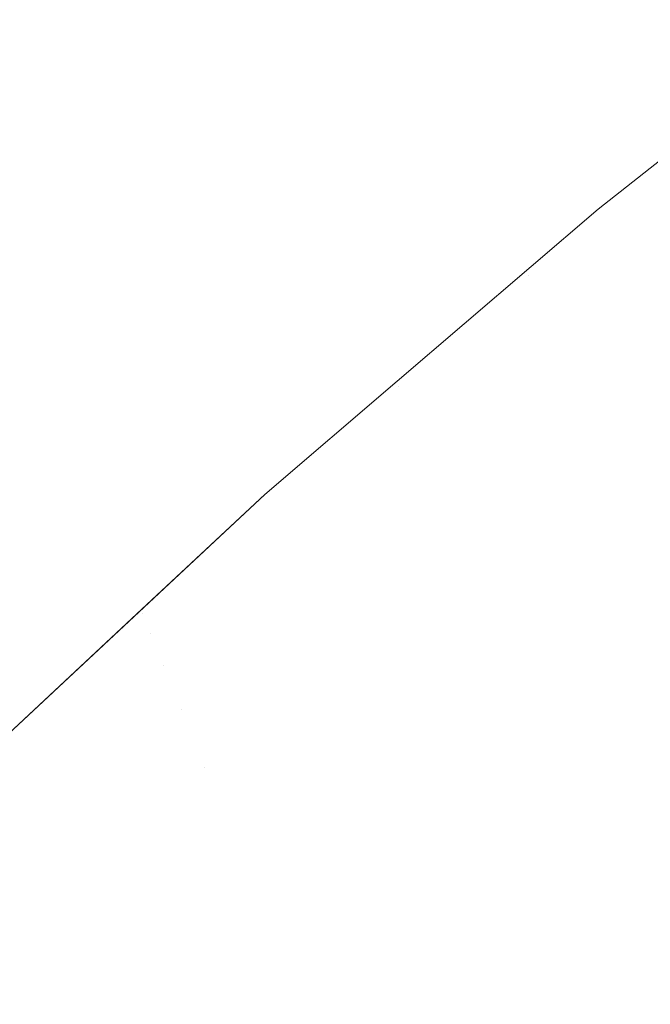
# Model space of a CAD drawing. Header units: centimetres. Extents: x -17.1 to 18.2, y 3.4 to 5.2.
# Tile 70 of 256: x -17.05561 to -17.05152, y 5.18298 to 5.18936. Entities that reach past the tile are written whole.
import ezdxf

# ---------------------------------------------------------------- set-up
doc = ezdxf.new("R2010")
doc.units = ezdxf.units.CM
doc.header["$LTSCALE"] = 2.54
doc.layers.add('Lucido design-1', color=7, linetype='Continuous')

# ---------------------------------------------------------------- blocks, each defined once
blk = doc.blocks.new('Gruppo-4-1')
at = {"color": 7, "linetype": 'Continuous', "lineweight": 9}
for points, invisible_edges in [([(-17.0503081, 5.1893646, -1872.315514), (-17.05186, 5.1881348, -1872.315514), (-17.0514712, 5.1884365, -1872.3139516)], 10), ([(-17.05186, 5.1881348, -1872.915514), (-17.05186, 5.1881348, -1872.315514), (-17.0503081, 5.1893646, -1872.315514), (-17.0503081, 5.1893646, -1872.915514)], 5), ([(-17.050596, 5.1890876, -1872.9186383), (-17.0514598, 5.1884042, -1872.9186383), (-17.05186, 5.1881348, -1872.915514), (-17.0503081, 5.1893646, -1872.915514)], 11), ([(-17.0531697, 5.1870201, -1872.3139516), (-17.0514712, 5.1884365, -1872.3139516), (-17.05186, 5.1881348, -1872.315514)], 11), ([(-17.0531697, 5.1870201, -1872.3139516), (-17.0531577, 5.1869883, -1872.3123898), (-17.0514598, 5.1884042, -1872.3123898), (-17.0514712, 5.1884365, -1872.3139516)], 15), ([(-17.0514408, 5.1883504, -1872.3108291), (-17.0514598, 5.1884042, -1872.3123898), (-17.0531577, 5.1869883, -1872.3123898), (-17.0531376, 5.1869354, -1872.3108291)], 15), ([(-17.05186, 5.1881348, -1872.915514), (-17.0514598, 5.1884042, -1872.9186383), (-17.0523138, 5.1877043, -1872.9186383)], 11), ([(-17.0523138, 5.1877043, -1872.9186383), (-17.0514598, 5.1884042, -1872.9186383), (-17.0514142, 5.1882751, -1872.9217579), (-17.0522669, 5.1875763, -1872.9217579)], 15), ([(-17.0531376, 5.1869354, -1872.3108291), (-17.0531096, 5.1868613, -1872.3092701), (-17.0514142, 5.1882751, -1872.3092701), (-17.0514408, 5.1883504, -1872.3108291)], 15), ([(-17.0513801, 5.1881784, -1872.3077134), (-17.0514142, 5.1882751, -1872.3092701), (-17.0531096, 5.1868613, -1872.3092701), (-17.0530736, 5.1867662, -1872.3077134)], 15), ([(-17.0522669, 5.1875763, -1872.9217579), (-17.0514142, 5.1882751, -1872.9217579), (-17.0513384, 5.1880604, -1872.9248685), (-17.052189, 5.1873632, -1872.9248685)], 15), ([(-17.0530736, 5.1867662, -1872.3077134), (-17.0530296, 5.18665, -1872.3061596), (-17.0513384, 5.1880604, -1872.3061596), (-17.0513801, 5.1881784, -1872.3077134)], 15), ([(-17.05186, 5.1881348, -1872.315514), (-17.0531642, 5.1870195, -1872.315514), (-17.0531697, 5.1870201, -1872.3139516)], 10), ([(-17.0531642, 5.1870195, -1872.315514), (-17.05186, 5.1881348, -1872.315514), (-17.05186, 5.1881348, -1872.915514), (-17.0531642, 5.1870195, -1872.915514)], 10), ([(-17.0523138, 5.1877043, -1872.9186383), (-17.0531577, 5.1869883, -1872.9186383), (-17.0531642, 5.1870195, -1872.915514), (-17.05186, 5.1881348, -1872.915514)], 11), ([(-17.0512892, 5.1879211, -1872.3046091), (-17.0513384, 5.1880604, -1872.3061596), (-17.0530296, 5.18665, -1872.3061596), (-17.0529777, 5.186513, -1872.3046091)], 15), ([(-17.052189, 5.1873632, -1872.9248685), (-17.0513384, 5.1880604, -1872.9248685), (-17.0512325, 5.1877606, -1872.9279654), (-17.0520802, 5.1870659, -1872.9279654)], 15), ([(-17.0529777, 5.186513, -1872.3046091), (-17.052918, 5.1863551, -1872.3030627), (-17.0512325, 5.1877606, -1872.3030627), (-17.0512892, 5.1879211, -1872.3046091)], 15), ([(-17.0522669, 5.1875763, -1872.9217579), (-17.0531096, 5.1868613, -1872.9217579), (-17.0531577, 5.1869883, -1872.9186383), (-17.0523138, 5.1877043, -1872.9186383)], 15), ([(-17.0511684, 5.1875791, -1872.3015207), (-17.0512325, 5.1877606, -1872.3030627), (-17.052918, 5.1863551, -1872.3030627), (-17.0528504, 5.1861765, -1872.3015207)], 15), ([(-17.0520802, 5.1870659, -1872.9279654), (-17.0512325, 5.1877606, -1872.9279654), (-17.0510969, 5.1873767, -1872.9310442), (-17.0519409, 5.186685, -1872.9310442)], 15), ([(-17.052189, 5.1873632, -1872.9248685), (-17.0530296, 5.18665, -1872.9248685), (-17.0531096, 5.1868613, -1872.9217579), (-17.0522669, 5.1875763, -1872.9217579)], 15), ([(-17.0528504, 5.1861765, -1872.3015207), (-17.052775, 5.1859773, -1872.2999838), (-17.0510969, 5.1873767, -1872.2999838), (-17.0511684, 5.1875791, -1872.3015207)], 15), ([(-17.0520802, 5.1870659, -1872.9279654), (-17.052918, 5.1863551, -1872.9279654), (-17.0530296, 5.18665, -1872.9248685), (-17.052189, 5.1873632, -1872.9248685)], 15), ([(-17.0510181, 5.1871536, -1872.2984525), (-17.0510969, 5.1873767, -1872.2999838), (-17.052775, 5.1859773, -1872.2999838), (-17.0526919, 5.1857578, -1872.2984525)], 15), ([(-17.0519409, 5.186685, -1872.9310442), (-17.0510969, 5.1873767, -1872.9310442), (-17.050932, 5.1869098, -1872.9341007), (-17.0517715, 5.1862218, -1872.9341007)], 15), ([(-17.0526919, 5.1857578, -1872.2984525), (-17.0526011, 5.1855179, -1872.2969274), (-17.050932, 5.1869098, -1872.2969274), (-17.0510181, 5.1871536, -1872.2984525)], 15), ([(-17.0519409, 5.186685, -1872.9310442), (-17.052775, 5.1859773, -1872.9310442), (-17.052918, 5.1863551, -1872.9279654), (-17.0520802, 5.1870659, -1872.9279654)], 15), ([(-17.054024, 5.1862842, -1872.315514), (-17.0548146, 5.1855097, -1872.3123898), (-17.0531697, 5.1870201, -1872.3139516)], 11), ([(-17.0548146, 5.1855097, -1872.3123898), (-17.0531577, 5.1869883, -1872.3123898), (-17.0531697, 5.1870201, -1872.3139516)], 11), ([(-17.0531697, 5.1870201, -1872.3139516), (-17.0531642, 5.1870195, -1872.315514), (-17.054024, 5.1862842, -1872.315514)], 9), ([(-17.0531642, 5.1870195, -1872.915514), (-17.054024, 5.1862842, -1872.915514), (-17.054024, 5.1862842, -1872.315514), (-17.0531642, 5.1870195, -1872.315514)], 10), ([(-17.054024, 5.1862842, -1872.915514), (-17.0531642, 5.1870195, -1872.915514), (-17.0531577, 5.1869883, -1872.9186383)], 10), ([(-17.0531376, 5.1869354, -1872.3108291), (-17.0531577, 5.1869883, -1872.3123898), (-17.0548146, 5.1855097, -1872.3123898)], 11), ([(-17.0531577, 5.1869883, -1872.9186383), (-17.0548146, 5.1855097, -1872.9186383), (-17.054024, 5.1862842, -1872.915514)], 11), ([(-17.0531577, 5.1869883, -1872.9186383), (-17.0531096, 5.1868613, -1872.9217579), (-17.0547641, 5.1853849, -1872.9217579), (-17.0548146, 5.1855097, -1872.9186383)], 15), ([(-17.0548146, 5.1855097, -1872.3123898), (-17.0547641, 5.1853849, -1872.3092701), (-17.0531096, 5.1868613, -1872.3092701), (-17.0531376, 5.1869354, -1872.3108291)], 15), ([(-17.0508386, 5.1866456, -1872.2954089), (-17.050932, 5.1869098, -1872.2969274), (-17.0526011, 5.1855179, -1872.2969274), (-17.0525027, 5.1852579, -1872.2954089)], 15), ([(-17.0517715, 5.1862218, -1872.9341007), (-17.050932, 5.1869098, -1872.9341007), (-17.0507382, 5.1863612, -1872.9371304), (-17.0515724, 5.1856775, -1872.9371304)], 15), ([(-17.0530736, 5.1867662, -1872.3077134), (-17.0531096, 5.1868613, -1872.3092701), (-17.0547641, 5.1853849, -1872.3092701)], 11), ([(-17.0546801, 5.1851772, -1872.9248685), (-17.0547641, 5.1853849, -1872.9217579), (-17.0531096, 5.1868613, -1872.9217579), (-17.0530296, 5.18665, -1872.9248685)], 15), ([(-17.0547641, 5.1853849, -1872.3092701), (-17.0546801, 5.1851772, -1872.3061596), (-17.0530296, 5.18665, -1872.3061596), (-17.0530736, 5.1867662, -1872.3077134)], 15), ([(-17.0517715, 5.1862218, -1872.9341007), (-17.0526011, 5.1855179, -1872.9341007), (-17.052775, 5.1859773, -1872.9310442), (-17.0519409, 5.186685, -1872.9310442)], 15), ([(-17.0529777, 5.186513, -1872.3046091), (-17.0530296, 5.18665, -1872.3061596), (-17.0546801, 5.1851772, -1872.3061596)], 11), ([(-17.0530296, 5.18665, -1872.9248685), (-17.052918, 5.1863551, -1872.9279654), (-17.0545628, 5.1848873, -1872.9279654), (-17.0546801, 5.1851772, -1872.9248685)], 15), ([(-17.0525027, 5.1852579, -1872.2954089), (-17.0523967, 5.1849781, -1872.2938976), (-17.0507382, 5.1863612, -1872.2938976), (-17.0508386, 5.1866456, -1872.2954089)], 15), ([(-17.0546801, 5.1851772, -1872.3061596), (-17.0545628, 5.1848873, -1872.3030627), (-17.052918, 5.1863551, -1872.3030627), (-17.0529777, 5.186513, -1872.3046091)], 15), ([(-17.0506306, 5.1860567, -1872.292394), (-17.0507382, 5.1863612, -1872.2938976), (-17.0523967, 5.1849781, -1872.2938976), (-17.0522833, 5.1846785, -1872.292394)], 15), ([(-17.0515724, 5.1856775, -1872.9371304), (-17.0507382, 5.1863612, -1872.9371304), (-17.0505161, 5.1857324, -1872.9401294), (-17.0513442, 5.1850537, -1872.9401294)], 15), ([(-17.0528504, 5.1861765, -1872.3015207), (-17.052918, 5.1863551, -1872.3030627), (-17.0545628, 5.1848873, -1872.3030627)], 11), ([(-17.0544126, 5.184516, -1872.9310442), (-17.0545628, 5.1848873, -1872.9279654), (-17.052918, 5.1863551, -1872.9279654), (-17.052775, 5.1859773, -1872.9310442)], 15), ([(-17.054024, 5.1862842, -1872.915514), (-17.0562143, 5.1842404, -1872.915514), (-17.0562143, 5.1842404, -1872.315514), (-17.0548211, 5.1855404, -1872.315514)], 10), ([(-17.0562143, 5.1842404, -1872.915514), (-17.054024, 5.1862842, -1872.915514), (-17.0548146, 5.1855097, -1872.9186383)], 10), ([(-17.054024, 5.1862842, -1872.315514), (-17.0548211, 5.1855404, -1872.315514), (-17.0548146, 5.1855097, -1872.3123898)], 10), ([(-17.0548211, 5.1855404, -1872.315514), (-17.054024, 5.1862842, -1872.315514), (-17.054024, 5.1862842, -1872.915514)], 10), ([(-17.0545628, 5.1848873, -1872.3030627), (-17.0544126, 5.184516, -1872.2999838), (-17.052775, 5.1859773, -1872.2999838), (-17.0528504, 5.1861765, -1872.3015207)], 15), ([(-17.0515724, 5.1856775, -1872.9371304), (-17.0523967, 5.1849781, -1872.9371304), (-17.0526011, 5.1855179, -1872.9341007), (-17.0517715, 5.1862218, -1872.9341007)], 15), ([(-17.0522833, 5.1846785, -1872.292394), (-17.0521625, 5.1843594, -1872.2908986), (-17.0505161, 5.1857324, -1872.2908986), (-17.0506306, 5.1860567, -1872.292394)], 15), ([(-17.0526919, 5.1857578, -1872.2984525), (-17.052775, 5.1859773, -1872.2999838), (-17.0544126, 5.184516, -1872.2999838)], 11), ([(-17.0544126, 5.184516, -1872.9310442), (-17.052775, 5.1859773, -1872.9310442), (-17.0526011, 5.1855179, -1872.9341007), (-17.0534206, 5.1847986, -1872.9341007)], 15), ([(-17.0544126, 5.184516, -1872.2999838), (-17.0542299, 5.1840643, -1872.2969274), (-17.0526011, 5.1855179, -1872.2969274), (-17.0526919, 5.1857578, -1872.2984525)], 15), ([(-17.0503946, 5.1853885, -1872.289412), (-17.0505161, 5.1857324, -1872.2908986), (-17.0521625, 5.1843594, -1872.2908986), (-17.0520344, 5.184021, -1872.289412)], 15), ([(-17.0513442, 5.1850537, -1872.9401294), (-17.0521625, 5.1843594, -1872.9401294), (-17.0523967, 5.1849781, -1872.9371304), (-17.0515724, 5.1856775, -1872.9371304)], 15), ([(-17.0548146, 5.1855097, -1872.3123898), (-17.0548211, 5.1855404, -1872.315514), (-17.0562143, 5.1842404, -1872.315514)], 9), ([(-17.0562143, 5.1842404, -1872.315514), (-17.0564292, 5.1839719, -1872.3123898), (-17.0548146, 5.1855097, -1872.3123898)], 11), ([(-17.0563763, 5.1838493, -1872.3092701), (-17.0547641, 5.1853849, -1872.3092701), (-17.0548146, 5.1855097, -1872.3123898), (-17.0564292, 5.1839719, -1872.3123898)], 15), ([(-17.0548146, 5.1855097, -1872.9186383), (-17.0564292, 5.1839719, -1872.9186383), (-17.0562143, 5.1842404, -1872.915514)], 11), ([(-17.0548146, 5.1855097, -1872.9186383), (-17.0547641, 5.1853849, -1872.9217579), (-17.0563763, 5.1838493, -1872.9217579), (-17.0564292, 5.1839719, -1872.9186383)], 15), ([(-17.0525027, 5.1852579, -1872.2954089), (-17.0526011, 5.1855179, -1872.2969274), (-17.0542299, 5.1840643, -1872.2969274), (-17.0541265, 5.1838088, -1872.2954089)], 15), ([(-17.0534206, 5.1847986, -1872.9341007), (-17.0526011, 5.1855179, -1872.9341007), (-17.0523967, 5.1849781, -1872.9371304), (-17.053211, 5.1842633, -1872.9371304)], 15), ([(-17.0562884, 5.1836453, -1872.3061596), (-17.0546801, 5.1851772, -1872.3061596), (-17.0547641, 5.1853849, -1872.3092701), (-17.0563763, 5.1838493, -1872.3092701)], 15), ([(-17.0562884, 5.1836453, -1872.9248685), (-17.0563763, 5.1838493, -1872.9217579), (-17.0547641, 5.1853849, -1872.9217579), (-17.0546801, 5.1851772, -1872.9248685)], 15), ([(-17.0520344, 5.184021, -1872.289412), (-17.0518991, 5.1836635, -1872.2879344), (-17.0502663, 5.1850252, -1872.2879344), (-17.0503946, 5.1853885, -1872.289412)], 15), ([(-17.0541265, 5.1838088, -1872.2954089), (-17.0540152, 5.1835337, -1872.2938976), (-17.0523967, 5.1849781, -1872.2938976), (-17.0525027, 5.1852579, -1872.2954089)], 15), ([(-17.0561656, 5.1833606, -1872.3030627), (-17.0545628, 5.1848873, -1872.3030627), (-17.0546801, 5.1851772, -1872.3061596), (-17.0562884, 5.1836453, -1872.3061596)], 15), ([(-17.0546801, 5.1851772, -1872.9248685), (-17.0545628, 5.1848873, -1872.9279654), (-17.0561656, 5.1833606, -1872.9279654), (-17.0562884, 5.1836453, -1872.9248685)], 15), ([(-17.0510875, 5.1843521, -1872.9430936), (-17.0518991, 5.1836635, -1872.9430936), (-17.0521625, 5.1843594, -1872.9401294), (-17.0513442, 5.1850537, -1872.9401294)], 15), ([(-17.0501312, 5.1846428, -1872.2864666), (-17.0502663, 5.1850252, -1872.2879344), (-17.0518991, 5.1836635, -1872.2879344), (-17.0517567, 5.1832873, -1872.2864666)], 15), ([(-17.0522833, 5.1846785, -1872.292394), (-17.0523967, 5.1849781, -1872.2938976), (-17.0540152, 5.1835337, -1872.2938976), (-17.0538961, 5.1832392, -1872.292394)], 15), ([(-17.053211, 5.1842633, -1872.9371304), (-17.0523967, 5.1849781, -1872.9371304), (-17.0521625, 5.1843594, -1872.9401294), (-17.0529709, 5.1836498, -1872.9401294)], 15), ([(-17.0560084, 5.182996, -1872.2999838), (-17.0544126, 5.184516, -1872.2999838), (-17.0545628, 5.1848873, -1872.3030627), (-17.0561656, 5.1833606, -1872.3030627)], 15), ([(-17.0560084, 5.182996, -1872.9310442), (-17.0561656, 5.1833606, -1872.9279654), (-17.0545628, 5.1848873, -1872.9279654), (-17.0544126, 5.184516, -1872.9310442)], 15), ([(-17.0534206, 5.1847986, -1872.9341007), (-17.0542299, 5.1840643, -1872.9341007), (-17.0544126, 5.184516, -1872.9310442)], 11), ([(-17.053211, 5.1842633, -1872.9371304), (-17.0540152, 5.1835337, -1872.9371304), (-17.0542299, 5.1840643, -1872.9341007), (-17.0534206, 5.1847986, -1872.9341007)], 15), ([(-17.0538961, 5.1832392, -1872.292394), (-17.0537692, 5.1829255, -1872.2908986), (-17.0521625, 5.1843594, -1872.2908986), (-17.0522833, 5.1846785, -1872.292394)], 15), ([(-17.0517567, 5.1832873, -1872.2864666), (-17.0516072, 5.1828925, -1872.2850088), (-17.0499895, 5.1842416, -1872.2850088), (-17.0501312, 5.1846428, -1872.2864666)], 15), ([(-17.0558171, 5.1825525, -1872.2969274), (-17.0542299, 5.1840643, -1872.2969274), (-17.0544126, 5.184516, -1872.2999838), (-17.0560084, 5.182996, -1872.2999838)], 15), ([(-17.0544126, 5.184516, -1872.9310442), (-17.0542299, 5.1840643, -1872.9341007), (-17.0558171, 5.1825525, -1872.9341007), (-17.0560084, 5.182996, -1872.9310442)], 15), ([(-17.0520344, 5.184021, -1872.289412), (-17.0521625, 5.1843594, -1872.2908986), (-17.0537692, 5.1829255, -1872.2908986), (-17.0536346, 5.1825929, -1872.289412)], 15), ([(-17.0529709, 5.1836498, -1872.9401294), (-17.0521625, 5.1843594, -1872.9401294), (-17.0518991, 5.1836635, -1872.9430936), (-17.0527008, 5.1829599, -1872.9430936)], 15), ([(-17.0508032, 5.1835748, -1872.9460193), (-17.0516072, 5.1828925, -1872.9460193), (-17.0518991, 5.1836635, -1872.9430936), (-17.0510875, 5.1843521, -1872.9430936)], 15), ([(-17.0529709, 5.1836498, -1872.9401294), (-17.0537692, 5.1829255, -1872.9401294), (-17.0540152, 5.1835337, -1872.9371304), (-17.053211, 5.1842633, -1872.9371304)], 15), ([(-17.0498412, 5.1838218, -1872.2835616), (-17.0499895, 5.1842416, -1872.2850088), (-17.0516072, 5.1828925, -1872.2850088), (-17.0514509, 5.1824795, -1872.2835616)], 15), ([(-17.0541265, 5.1838088, -1872.2954089), (-17.0542299, 5.1840643, -1872.2969274), (-17.0558171, 5.1825525, -1872.2969274)], 11), ([(-17.0555924, 5.1820315, -1872.9371304), (-17.0558171, 5.1825525, -1872.9341007), (-17.0542299, 5.1840643, -1872.9341007), (-17.0540152, 5.1835337, -1872.9371304)], 15), ([(-17.0536346, 5.1825929, -1872.289412), (-17.0534925, 5.1822416, -1872.2879344), (-17.0518991, 5.1836635, -1872.2879344), (-17.0520344, 5.184021, -1872.289412)], 15), ([(-17.0558171, 5.1825525, -1872.2969274), (-17.0555924, 5.1820315, -1872.2938976), (-17.0540152, 5.1835337, -1872.2938976), (-17.0541265, 5.1838088, -1872.2954089)], 15), ([(-17.0527008, 5.1829599, -1872.9430936), (-17.0534925, 5.1822416, -1872.9430936), (-17.0537692, 5.1829255, -1872.9401294), (-17.0529709, 5.1836498, -1872.9401294)], 15), ([(-17.0517567, 5.1832873, -1872.2864666), (-17.0518991, 5.1836635, -1872.2879344), (-17.0534925, 5.1822416, -1872.2879344), (-17.0533429, 5.1818718, -1872.2864666)], 15), ([(-17.0527008, 5.1829599, -1872.9430936), (-17.0518991, 5.1836635, -1872.9430936), (-17.0516072, 5.1828925, -1872.9460193), (-17.0524015, 5.1821954, -1872.9460193)], 15), ([(-17.0504918, 5.1827237, -1872.9489027), (-17.0512877, 5.1820485, -1872.9489027), (-17.0516072, 5.1828925, -1872.9460193), (-17.0508032, 5.1835748, -1872.9460193)], 15), ([(-17.0538961, 5.1832392, -1872.292394), (-17.0540152, 5.1835337, -1872.2938976), (-17.0555924, 5.1820315, -1872.2938976)], 11), ([(-17.0540152, 5.1835337, -1872.9371304), (-17.0537692, 5.1829255, -1872.9401294), (-17.0553349, 5.1814343, -1872.9401294), (-17.0555924, 5.1820315, -1872.9371304)], 15), ([(-17.0555924, 5.1820315, -1872.2938976), (-17.0553349, 5.1814343, -1872.2908986), (-17.0537692, 5.1829255, -1872.2908986), (-17.0538961, 5.1832392, -1872.292394)], 15), ([(-17.0533429, 5.1818718, -1872.2864666), (-17.0531859, 5.1814837, -1872.2850088), (-17.0516072, 5.1828925, -1872.2850088), (-17.0517567, 5.1832873, -1872.2864666)], 15)]:
    blk.add_3dface(points, dxfattribs=dict(at, invisible_edges=invisible_edges))
blk = doc.blocks.new('Gruppo-5-1')
at = {"color": 7}
blk.add_blockref('Gruppo-4-1', (0, 0), dxfattribs=at)

msp = doc.modelspace()

# ---------------------------------------------------------------- block references
at = {"layer": 'Lucido design-1', "color": 7}
msp.add_blockref('Gruppo-5-1', (0, 0), dxfattribs=at)

doc.saveas('drawing.dxf')
